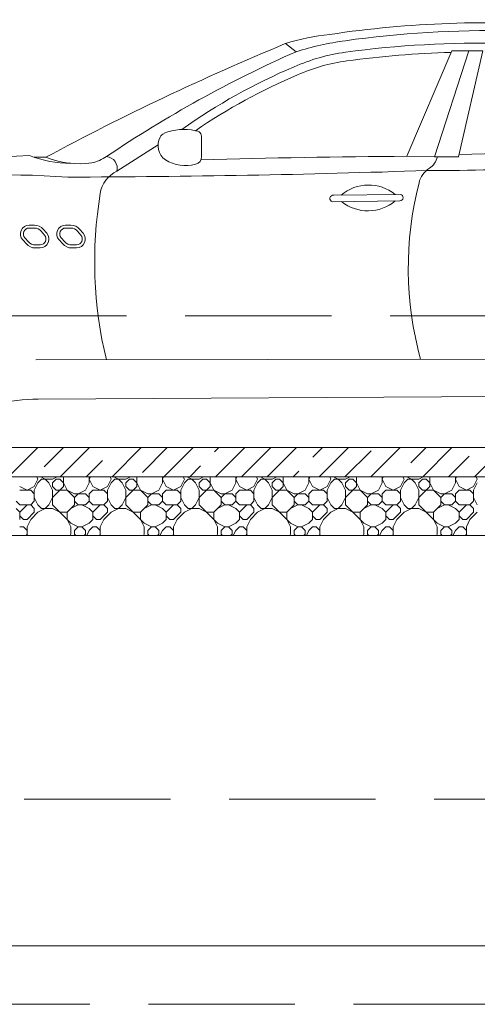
# Model space of a CAD drawing. Header units: millimetres. Extents: x 53645 to 137188, y 78097 to 135542.
# Tile 118 of 256: x 77582 to 79144, y 101230 to 104590. Entities that reach past the tile are written whole.
import ezdxf

# ---------------------------------------------------------------- set-up
doc = ezdxf.new("R2010")
doc.units = ezdxf.units.MM
doc.linetypes.add('GOST2.303 4', pattern=[7, 5, -2, 0])
for name, color, linetype, lineweight in [('car', 7, 'Continuous', 0), ('hatch', 7, 'Continuous', 5), ('Wall2', 40, 'Continuous', 5)]:
    doc.layers.add(name, color=color, linetype=linetype, lineweight=lineweight)
doc.layers.add('wall', color=7, linetype='Continuous')

# ---------------------------------------------------------------- blocks, each defined once
blk = doc.blocks.new('maserati')
at = {"layer": 'car'}
for p, q in [((-1.4064, 1.3786), (-1.4429, 1.3511)), ((-2.0804, 1.354), (-1.998, 0.9919)), ((-2.0333, 1.354), (-2.0804, 1.354)), ((-1.9745, 1.354), (-2.0333, 1.354)), ((-2.0333, 1.354), (-1.9156, 0.9919)), ((-1.8215, 0.9943), (-1.9745, 1.354)), ((-1.1205, 1.0582), (-1.1205, 0.9934)), ((-0.9718, 1.0333), (-0.8315, 0.9432)), ((-1.998, 0.9919), (-1.9156, 0.9919)), ((-1.9156, 0.9919), (-1.8215, 0.9943)), ((-0.5884, 0.9906), (-0.5493, 0.9906)), ((-1.7987, 0.8637), (-1.5718, 0.8616)), ((-1.7973, 0.8424), (-1.5672, 0.8389)), ((-0.674, 0.7491), (-0.656, 0.7491)), ((-0.7085, 0.7248), (-0.6964, 0.7387)), ((-0.6413, 0.7156), (-0.6539, 0.7018)), ((-0.6768, 0.6915), (-0.6937, 0.6917)), ((-2.6799, 0.3022), (-0.5544, 0.2991)), ((-2.4584, 0.1767), (-0.5628, 0.1656))]:
    blk.add_line(p, q, dxfattribs=at)
for points in [[(-1.0535, 1.0858, 0.05606), (-1.4362, 1.2992, 0.072033), (-1.6121, 1.3493, 0.072033)], [(-1.0996, 1.0815, 0.051569), (-1.4482, 1.2717, 0.072185), (-1.6161, 1.3196)]]:
    blk.add_lwpolyline(points, format="xyb", dxfattribs=at)
for points in [[(-0.656, 0.7591), (-0.6738, 0.7591, 0.246403), (-0.7041, 0.745), (-0.716, 0.7314, 0.640216), (-0.6938, 0.6817), (-0.677, 0.6815, 0.229126), (-0.6463, 0.6952), (-0.6339, 0.7089, 0.651144)], [(-0.656, 0.7491), (-0.674, 0.7491, 0.251751), (-0.6964, 0.7387), (-0.7085, 0.7248, 0.640216), (-0.6937, 0.6917), (-0.6768, 0.6915, 0.231532), (-0.6539, 0.7018), (-0.6413, 0.7156, 0.651144)], [(-0.5318, 0.7591), (-0.5495, 0.7591, 0.246403), (-0.5799, 0.745), (-0.5918, 0.7314, 0.640216), (-0.5695, 0.6817), (-0.5528, 0.6815, 0.229126), (-0.5221, 0.6952), (-0.5096, 0.7089, 0.651144)], [(-0.5318, 0.7491), (-0.5498, 0.7491, 0.251751), (-0.5722, 0.7387), (-0.5843, 0.7248, 0.640216), (-0.5694, 0.6917), (-0.5526, 0.6915, 0.231532), (-0.5296, 0.7018), (-0.517, 0.7156, 0.651144)]]:
    blk.add_lwpolyline(points, format="xyb", close=True, dxfattribs=at)
for centre, radius, start, end in [((-2.0884, -2.0876), 3.5374, 81.3852, 94.6631), ((-2.1233, -2.3375), 3.7611, 82.1774, 99.426), ((-2.0698, -2.0458), 3.4259, 82.3218, 100.4277), ((-1.7586, 0.3305), 1.0683, 72.8062, 82.0776), ((-1.6206, 0.7198), 0.6928, 71.9916, 84.8642), ((-4.9147, -7.0724), 9.1504, 61.78371, 67.45496), ((-2.0698, -2.0458), 3.3959, 82.3218, 88.3528), ((-3.14, -2.4809), 4.1909, 55.9913, 66.1111), ((-1.0996, 1.0604), 0.021, 89.964, 186.0243), ((-1.0602, 0.9104), 0.1756, 67.4242, 102.9538), ((-1.8721, 7.5311), 6.5324, 262.80913, 268.87968), ((-1.0313, 1.0302), 0.0596, 305.2844, 29.3212), ((-1.0048, 1.0466), 0.0285, 26.7337, 65.0744), ((-1.9223, 6.7337), 5.7884, 261.59056, 270.31661), ((-1.8565, 1.0117), 0.0721, 195.9753, 234.3449), ((-2.0622, -34.519), 35.5141, 88.47793, 89.61174), ((-1.0955, 0.9916), 0.0251, 175.9482, 260.3326), ((-1.0661, 1.099), 0.1363, 255.7273, 300.5203), ((-0.7914, 0.9524), 0.0411, 96.3067, 192.9221), ((-0.7126, 1.1163), 0.1486, 235.8852, 257.1268), ((-0.7038, 1.2826), 0.314, 262.3377, 291.57), ((-0.6736, 1.3568), 0.3867, 270, 291.3821), ((-0.6887, -3.1315), 4.1311, 68.1665, 87.8349), ((-1.9368, 0.8882), 0.0754, 11.5834, 59.5035), ((-0.5649, 39.9677), 39.0448, 268.0546, 269.85518), ((-0.8707, 0.8543), 0.0971, 7.5936, 66.1895), ((-0.4582, -1.8866), 2.8171, 68.0711, 94.1802), ((-2.9986, 0.6121), 1.1724, 344.6092, 14.3806), ((-1.6901, 0.7514), 0.1447, 49.7371, 129.2059), ((-1.798, 0.853), 0.0107, 93.8756, 273.6337), ((-1.6884, 0.9526), 0.1447, 229.7371, 308.5255), ((-1.5702, 0.8501), 0.0116, 284.76, 97.8771), ((-2.1819, 0.6344), 1.4265, 346.417, 9.3891), ((-0.6755, 0.7231), 0.0261, 86.7589, 143.2814), ((-0.656, 0.7291), 0.02, 317.7202, 90), ((-0.6934, 0.7117), 0.02, 138.826, 269.3381), ((-0.6759, 0.7201), 0.0286, 268.0776, 320.2221), ((-0.5951, -0.8659), 1.032, 80.0883, 88.2032)]:
    blk.add_arc(centre, radius, start, end, dxfattribs=at)

msp = doc.modelspace()

# ---------------------------------------------------------------- linework, layer by layer
at = {"layer": 'hatch', "color": 251, "ltscale": 100}
for points in [[(77543.7, 103029.9), (77643.7, 103129.9)], [(77666.1, 103064), (77732.1, 103129.9)], [(77720.4, 103029.9), (77820.4, 103129.9)], [(77897.2, 103029.9), (77997.2, 103129.9)], [(78001.1, 103045.4), (78085.6, 103129.9)], [(78074, 103029.9), (78174, 103129.9)], [(78247.7, 103115.2), (78262.4, 103129.9)], [(78250.8, 103029.9), (78350.8, 103129.9)], [(78339.2, 103029.9), (78439.2, 103129.9)], [(78427.5, 103029.9), (78527.5, 103129.9)], [(78582.7, 103096.7), (78615.9, 103129.9)], [(78604.3, 103029.9), (78704.3, 103129.9)], [(78781.1, 103029.9), (78881.1, 103129.9)], [(78917.7, 103078.1), (78969.5, 103129.9)], [(78957.9, 103029.9), (79057.9, 103129.9)], [(79134.7, 103029.9), (79234.7, 103129.9)], [(78692.7, 103029.9), (78781.5, 103118.8)], [(79046.3, 103029.9), (79116.5, 103100.2)], [(77808.8, 103029.9), (77865, 103086.1)], [(78162.4, 103029.9), (78199.9, 103067.5)], [(81446.9, 103029.9), (75496.9, 103029.9)], [(77644.5, 103022.1), (77640.6, 103029.9)], [(77669.5, 103022.1), (77653.8, 103029.9)], [(77694.5, 103022.1), (77710.1, 103029.9)], [(77732, 102997.1), (77732, 103029.9)], [(77819.5, 103009.6), (77819.5, 103029.9)], [(77819.5, 103022.1), (77823.4, 103029.9)], [(77894.5, 103022.1), (77890.6, 103029.9)], [(77919.5, 103022.1), (77903.8, 103029.9)], [(77944.5, 103022.1), (77960.1, 103029.9)], [(77982, 102997.1), (77982, 103029.9)], [(78069.5, 103009.6), (78069.5, 103029.9)], [(78069.5, 103022.1), (78073.4, 103029.9)], [(78144.5, 103022.1), (78140.6, 103029.9)], [(78169.5, 103022.1), (78153.8, 103029.9)], [(78194.5, 103022.1), (78210.1, 103029.9)], [(78232, 102997.1), (78232, 103029.9)], [(78319.5, 103009.6), (78319.5, 103029.9)], [(78319.5, 103022.1), (78323.4, 103029.9)], [(78394.5, 103022.1), (78390.6, 103029.9)], [(78419.5, 103022.1), (78403.8, 103029.9)], [(78444.5, 103022.1), (78460.1, 103029.9)], [(78482, 102997.1), (78482, 103029.9)], [(78515.9, 103029.9), (78534.9, 103049)], [(78569.5, 103009.6), (78569.5, 103029.9)], [(78569.5, 103022.1), (78573.4, 103029.9)], [(78644.5, 103022.1), (78640.6, 103029.9)], [(78669.5, 103022.1), (78653.8, 103029.9)], [(78694.5, 103022.1), (78710.1, 103029.9)], [(78732, 102997.1), (78732, 103029.9)], [(78819.5, 103009.6), (78819.5, 103029.9)], [(78819.5, 103022.1), (78823.4, 103029.9)], [(78869.5, 103029.9), (78869.9, 103030.4)], [(78894.5, 103022.1), (78890.6, 103029.9)], [(78919.5, 103022.1), (78903.8, 103029.9)], [(78944.5, 103022.1), (78960.1, 103029.9)], [(78982, 102997.1), (78982, 103029.9)], [(79069.5, 103009.6), (79069.5, 103029.9)], [(79069.5, 103022.1), (79073.4, 103029.9)], [(79144.5, 103022.1), (79140.6, 103029.9)], [(77607, 102984.6), (77582, 102997.1)], [(77607, 102984.6), (77632, 102997.1)], [(77632, 102997.1), (77644.5, 103022.1)], [(77632, 102984.6), (77644.5, 103009.6)], [(77644.5, 103009.6), (77657, 103022.1)], [(77657, 103022.1), (77694.5, 103022.1)], [(77682, 103009.6), (77669.5, 103022.1)], [(77694.5, 102984.6), (77682, 103009.6)], [(77694.5, 103009.6), (77707, 103022.1)], [(77694.5, 102997.1), (77694.5, 103009.6)], [(77694.5, 102959.6), (77732, 102997.1)], [(77707, 102984.6), (77694.5, 102997.1)], [(77707, 103022.1), (77719.5, 103022.1)], [(77732, 103009.6), (77719.5, 103022.1)], [(77744.5, 102984.6), (77732, 103009.6)], [(77807, 102984.6), (77819.5, 103009.6)], [(77832, 102997.1), (77819.5, 103022.1)], [(77857, 102984.6), (77832, 102997.1)], [(77857, 102984.6), (77882, 102997.1)], [(77882, 102997.1), (77894.5, 103022.1)], [(77882, 102984.6), (77894.5, 103009.6)], [(77894.5, 103009.6), (77907, 103022.1)], [(77907, 103022.1), (77944.5, 103022.1)], [(77932, 103009.6), (77919.5, 103022.1)], [(77944.5, 102984.6), (77932, 103009.6)], [(77944.5, 103009.6), (77957, 103022.1)], [(77944.5, 102997.1), (77944.5, 103009.6)], [(77944.5, 102959.6), (77982, 102997.1)], [(77957, 102984.6), (77944.5, 102997.1)], [(77957, 103022.1), (77969.5, 103022.1)], [(77982, 103009.6), (77969.5, 103022.1)], [(77994.5, 102984.6), (77982, 103009.6)], [(78057, 102984.6), (78069.5, 103009.6)], [(78082, 102997.1), (78069.5, 103022.1)], [(78107, 102984.6), (78082, 102997.1)], [(78107, 102984.6), (78132, 102997.1)], [(78132, 102997.1), (78144.5, 103022.1)], [(78132, 102984.6), (78144.5, 103009.6)], [(78144.5, 103009.6), (78157, 103022.1)], [(78157, 103022.1), (78194.5, 103022.1)], [(78182, 103009.6), (78169.5, 103022.1)], [(78194.5, 102984.6), (78182, 103009.6)], [(78194.5, 103009.6), (78207, 103022.1)], [(78194.5, 102997.1), (78194.5, 103009.6)], [(78194.5, 102959.6), (78232, 102997.1)], [(78207, 102984.6), (78194.5, 102997.1)], [(78207, 103022.1), (78219.5, 103022.1)], [(78232, 103009.6), (78219.5, 103022.1)], [(78244.5, 102984.6), (78232, 103009.6)], [(78307, 102984.6), (78319.5, 103009.6)], [(78332, 102997.1), (78319.5, 103022.1)], [(78357, 102984.6), (78332, 102997.1)], [(78357, 102984.6), (78382, 102997.1)], [(78382, 102997.1), (78394.5, 103022.1)], [(78382, 102984.6), (78394.5, 103009.6)], [(78394.5, 103009.6), (78407, 103022.1)], [(78407, 103022.1), (78444.5, 103022.1)], [(78432, 103009.6), (78419.5, 103022.1)], [(78444.5, 102984.6), (78432, 103009.6)], [(78444.5, 103009.6), (78457, 103022.1)], [(78444.5, 102997.1), (78444.5, 103009.6)], [(78444.5, 102959.6), (78482, 102997.1)], [(78457, 102984.6), (78444.5, 102997.1)], [(78457, 103022.1), (78469.5, 103022.1)], [(78482, 103009.6), (78469.5, 103022.1)], [(78494.5, 102984.6), (78482, 103009.6)], [(78557, 102984.6), (78569.5, 103009.6)], [(78582, 102997.1), (78569.5, 103022.1)], [(78607, 102984.6), (78582, 102997.1)], [(78607, 102984.6), (78632, 102997.1)], [(78632, 102997.1), (78644.5, 103022.1)], [(78632, 102984.6), (78644.5, 103009.6)], [(78644.5, 103009.6), (78657, 103022.1)], [(78657, 103022.1), (78694.5, 103022.1)], [(78682, 103009.6), (78669.5, 103022.1)], [(78694.5, 102984.6), (78682, 103009.6)], [(78694.5, 103009.6), (78707, 103022.1)], [(78694.5, 102997.1), (78694.5, 103009.6)], [(78694.5, 102959.6), (78732, 102997.1)], [(78707, 102984.6), (78694.5, 102997.1)], [(78707, 103022.1), (78719.5, 103022.1)], [(78732, 103009.6), (78719.5, 103022.1)], [(78744.5, 102984.6), (78732, 103009.6)], [(78807, 102984.6), (78819.5, 103009.6)], [(78832, 102997.1), (78819.5, 103022.1)], [(78857, 102984.6), (78832, 102997.1)], [(78857, 102984.6), (78882, 102997.1)], [(78882, 102997.1), (78894.5, 103022.1)], [(78882, 102984.6), (78894.5, 103009.6)], [(78894.5, 103009.6), (78907, 103022.1)], [(78907, 103022.1), (78944.5, 103022.1)], [(78932, 103009.6), (78919.5, 103022.1)], [(78944.5, 102984.6), (78932, 103009.6)], [(78944.5, 103009.6), (78957, 103022.1)], [(78944.5, 102997.1), (78944.5, 103009.6)], [(78944.5, 102959.6), (78982, 102997.1)], [(78957, 102984.6), (78944.5, 102997.1)], [(78957, 103022.1), (78969.5, 103022.1)], [(78982, 103009.6), (78969.5, 103022.1)], [(78994.5, 102984.6), (78982, 103009.6)], [(79057, 102984.6), (79069.5, 103009.6)], [(79082, 102997.1), (79069.5, 103022.1)], [(79107, 102984.6), (79082, 102997.1)], [(79107, 102984.6), (79132, 102997.1)], [(79132, 102997.1), (79144.5, 103022.1)], [(79132, 102984.6), (79144.5, 103009.6)], [(77582, 102984.6), (77619.5, 102984.6)], [(77632, 102972.1), (77619.5, 102984.6)], [(77632, 102947.1), (77632, 102984.6)], [(77644.5, 102934.6), (77632, 102959.6)], [(77682, 102934.6), (77694.5, 102959.6)], [(77694.5, 102934.6), (77694.5, 102984.6)], [(77707, 102984.6), (77744.5, 102984.6)], [(77769.5, 102959.6), (77744.5, 102984.6)], [(77769.5, 102972.1), (77744.5, 102984.6)], [(77769.5, 102972.1), (77807, 102972.1)], [(77769.5, 102959.6), (77782, 102972.1)], [(77769.5, 102934.6), (77769.5, 102959.6)], [(77782, 102972.1), (77807, 102984.6)], [(77819.5, 102959.6), (77807, 102972.1)], [(77819.5, 102972.1), (77832, 102984.6)], [(77819.5, 102947.1), (77819.5, 102972.1)], [(77832, 102984.6), (77869.5, 102984.6)], [(77882, 102972.1), (77869.5, 102984.6)], [(77882, 102947.1), (77882, 102984.6)], [(77894.5, 102934.6), (77882, 102959.6)], [(77932, 102934.6), (77944.5, 102959.6)], [(77944.5, 102934.6), (77944.5, 102984.6)], [(77957, 102984.6), (77994.5, 102984.6)], [(78019.5, 102959.6), (77994.5, 102984.6)], [(78019.5, 102972.1), (77994.5, 102984.6)], [(78019.5, 102972.1), (78057, 102972.1)], [(78019.5, 102959.6), (78032, 102972.1)], [(78019.5, 102934.6), (78019.5, 102959.6)], [(78032, 102972.1), (78057, 102984.6)], [(78069.5, 102959.6), (78057, 102972.1)], [(78069.5, 102972.1), (78082, 102984.6)], [(78069.5, 102947.1), (78069.5, 102972.1)], [(78082, 102984.6), (78119.5, 102984.6)], [(78132, 102972.1), (78119.5, 102984.6)], [(78132, 102947.1), (78132, 102984.6)], [(78144.5, 102934.6), (78132, 102959.6)], [(78182, 102934.6), (78194.5, 102959.6)], [(78194.5, 102934.6), (78194.5, 102984.6)], [(78207, 102984.6), (78244.5, 102984.6)], [(78269.5, 102959.6), (78244.5, 102984.6)], [(78269.5, 102972.1), (78244.5, 102984.6)], [(78269.5, 102972.1), (78307, 102972.1)], [(78269.5, 102959.6), (78282, 102972.1)], [(78269.5, 102934.6), (78269.5, 102959.6)], [(78282, 102972.1), (78307, 102984.6)], [(78319.5, 102959.6), (78307, 102972.1)], [(78319.5, 102972.1), (78332, 102984.6)], [(78319.5, 102947.1), (78319.5, 102972.1)], [(78332, 102984.6), (78369.5, 102984.6)], [(78382, 102972.1), (78369.5, 102984.6)], [(78382, 102947.1), (78382, 102984.6)], [(78394.5, 102934.6), (78382, 102959.6)], [(78432, 102934.6), (78444.5, 102959.6)], [(78444.5, 102934.6), (78444.5, 102984.6)], [(78457, 102984.6), (78494.5, 102984.6)], [(78519.5, 102959.6), (78494.5, 102984.6)], [(78519.5, 102972.1), (78494.5, 102984.6)], [(78519.5, 102972.1), (78557, 102972.1)], [(78519.5, 102959.6), (78532, 102972.1)], [(78519.5, 102934.6), (78519.5, 102959.6)], [(78532, 102972.1), (78557, 102984.6)], [(78569.5, 102959.6), (78557, 102972.1)], [(78569.5, 102972.1), (78582, 102984.6)], [(78569.5, 102947.1), (78569.5, 102972.1)], [(78582, 102984.6), (78619.5, 102984.6)], [(78632, 102972.1), (78619.5, 102984.6)], [(78632, 102947.1), (78632, 102984.6)], [(78644.5, 102934.6), (78632, 102959.6)], [(78682, 102934.6), (78694.5, 102959.6)], [(78694.5, 102934.6), (78694.5, 102984.6)], [(78707, 102984.6), (78744.5, 102984.6)], [(78769.5, 102959.6), (78744.5, 102984.6)], [(78769.5, 102972.1), (78744.5, 102984.6)], [(78769.5, 102972.1), (78807, 102972.1)], [(78769.5, 102959.6), (78782, 102972.1)], [(78769.5, 102934.6), (78769.5, 102959.6)], [(78782, 102972.1), (78807, 102984.6)], [(78819.5, 102959.6), (78807, 102972.1)], [(78819.5, 102972.1), (78832, 102984.6)], [(78819.5, 102947.1), (78819.5, 102972.1)], [(78832, 102984.6), (78869.5, 102984.6)], [(78882, 102972.1), (78869.5, 102984.6)], [(78882, 102947.1), (78882, 102984.6)], [(78894.5, 102934.6), (78882, 102959.6)], [(78932, 102934.6), (78944.5, 102959.6)], [(78944.5, 102934.6), (78944.5, 102984.6)], [(78957, 102984.6), (78994.5, 102984.6)], [(79019.5, 102959.6), (78994.5, 102984.6)], [(79019.5, 102972.1), (78994.5, 102984.6)], [(79019.5, 102972.1), (79057, 102972.1)], [(79019.5, 102959.6), (79032, 102972.1)], [(79019.5, 102934.6), (79019.5, 102959.6)], [(79032, 102972.1), (79057, 102984.6)], [(79069.5, 102959.6), (79057, 102972.1)], [(79069.5, 102972.1), (79082, 102984.6)], [(79069.5, 102947.1), (79069.5, 102972.1)], [(79082, 102984.6), (79119.5, 102984.6)], [(79132, 102972.1), (79119.5, 102984.6)], [(79132, 102947.1), (79132, 102984.6)], [(79144.5, 102934.6), (79132, 102959.6)], [(77582, 102934.6), (77569.5, 102947.1)], [(77582, 102934.6), (77619.5, 102934.6)], [(77582, 102909.6), (77607, 102934.6)], [(77619.5, 102934.6), (77632, 102947.1)], [(77632, 102922.1), (77619.5, 102934.6)], [(77657, 102922.1), (77644.5, 102934.6)], [(77669.5, 102922.1), (77682, 102934.6)], [(77757, 102872.1), (77694.5, 102934.6)], [(77744.5, 102909.6), (77769.5, 102934.6)], [(77757, 102922.1), (77782, 102934.6)], [(77782, 102934.6), (77769.5, 102947.1)], [(77782, 102934.6), (77807, 102934.6)], [(77819.5, 102922.1), (77794.5, 102934.6)], [(77807, 102934.6), (77819.5, 102947.1)], [(77832, 102934.6), (77819.5, 102947.1)], [(77832, 102934.6), (77869.5, 102934.6)], [(77832, 102909.6), (77857, 102934.6)], [(77869.5, 102934.6), (77882, 102947.1)], [(77882, 102922.1), (77869.5, 102934.6)], [(77907, 102922.1), (77894.5, 102934.6)], [(77919.5, 102922.1), (77932, 102934.6)], [(78007, 102872.1), (77944.5, 102934.6)], [(77994.5, 102909.6), (78019.5, 102934.6)], [(78007, 102922.1), (78032, 102934.6)], [(78032, 102934.6), (78019.5, 102947.1)], [(78032, 102934.6), (78057, 102934.6)], [(78069.5, 102922.1), (78044.5, 102934.6)], [(78057, 102934.6), (78069.5, 102947.1)], [(78082, 102934.6), (78069.5, 102947.1)], [(78082, 102934.6), (78119.5, 102934.6)], [(78082, 102909.6), (78107, 102934.6)], [(78119.5, 102934.6), (78132, 102947.1)], [(78132, 102922.1), (78119.5, 102934.6)], [(78157, 102922.1), (78144.5, 102934.6)], [(78169.5, 102922.1), (78182, 102934.6)], [(78257, 102872.1), (78194.5, 102934.6)], [(78244.5, 102909.6), (78269.5, 102934.6)], [(78257, 102922.1), (78282, 102934.6)], [(78282, 102934.6), (78269.5, 102947.1)], [(78282, 102934.6), (78307, 102934.6)], [(78319.5, 102922.1), (78294.5, 102934.6)], [(78307, 102934.6), (78319.5, 102947.1)], [(78332, 102934.6), (78319.5, 102947.1)], [(78332, 102934.6), (78369.5, 102934.6)], [(78332, 102909.6), (78357, 102934.6)], [(78369.5, 102934.6), (78382, 102947.1)], [(78382, 102922.1), (78369.5, 102934.6)], [(78407, 102922.1), (78394.5, 102934.6)], [(78419.5, 102922.1), (78432, 102934.6)], [(78507, 102872.1), (78444.5, 102934.6)], [(78494.5, 102909.6), (78519.5, 102934.6)], [(78507, 102922.1), (78532, 102934.6)], [(78532, 102934.6), (78519.5, 102947.1)], [(78532, 102934.6), (78557, 102934.6)], [(78569.5, 102922.1), (78544.5, 102934.6)], [(78557, 102934.6), (78569.5, 102947.1)], [(78582, 102934.6), (78569.5, 102947.1)], [(78582, 102934.6), (78619.5, 102934.6)], [(78582, 102909.6), (78607, 102934.6)], [(78619.5, 102934.6), (78632, 102947.1)], [(78632, 102922.1), (78619.5, 102934.6)], [(78657, 102922.1), (78644.5, 102934.6)], [(78669.5, 102922.1), (78682, 102934.6)], [(78757, 102872.1), (78694.5, 102934.6)], [(78744.5, 102909.6), (78769.5, 102934.6)], [(78757, 102922.1), (78782, 102934.6)], [(78782, 102934.6), (78769.5, 102947.1)], [(78782, 102934.6), (78807, 102934.6)], [(78819.5, 102922.1), (78794.5, 102934.6)], [(78807, 102934.6), (78819.5, 102947.1)], [(78832, 102934.6), (78819.5, 102947.1)], [(78832, 102934.6), (78869.5, 102934.6)], [(78832, 102909.6), (78857, 102934.6)], [(78869.5, 102934.6), (78882, 102947.1)], [(78882, 102922.1), (78869.5, 102934.6)], [(78907, 102922.1), (78894.5, 102934.6)], [(78919.5, 102922.1), (78932, 102934.6)], [(79007, 102872.1), (78944.5, 102934.6)], [(78994.5, 102909.6), (79019.5, 102934.6)], [(79007, 102922.1), (79032, 102934.6)], [(79032, 102934.6), (79019.5, 102947.1)], [(79032, 102934.6), (79057, 102934.6)], [(79069.5, 102922.1), (79044.5, 102934.6)], [(79057, 102934.6), (79069.5, 102947.1)], [(79082, 102934.6), (79069.5, 102947.1)], [(79082, 102934.6), (79119.5, 102934.6)], [(79082, 102909.6), (79107, 102934.6)], [(79119.5, 102934.6), (79132, 102947.1)], [(79132, 102922.1), (79119.5, 102934.6)], [(77582, 102909.6), (77569.5, 102922.1)], [(77582, 102884.6), (77582, 102909.6)], [(77594.5, 102884.6), (77582, 102897.1)], [(77607, 102884.6), (77632, 102909.6)], [(77619.5, 102884.6), (77644.5, 102909.6)], [(77632, 102909.6), (77632, 102922.1)], [(77644.5, 102909.6), (77669.5, 102922.1)], [(77657, 102922.1), (77694.5, 102922.1)], [(77719.5, 102909.6), (77694.5, 102922.1)], [(77719.5, 102909.6), (77744.5, 102909.6)], [(77744.5, 102884.6), (77744.5, 102909.6)], [(77832, 102909.6), (77819.5, 102922.1)], [(77832, 102884.6), (77832, 102909.6)], [(77844.5, 102884.6), (77832, 102897.1)], [(77857, 102884.6), (77882, 102909.6)], [(77869.5, 102884.6), (77894.5, 102909.6)], [(77882, 102909.6), (77882, 102922.1)], [(77894.5, 102909.6), (77919.5, 102922.1)], [(77907, 102922.1), (77944.5, 102922.1)], [(77969.5, 102909.6), (77944.5, 102922.1)], [(77969.5, 102909.6), (77994.5, 102909.6)], [(77994.5, 102884.6), (77994.5, 102909.6)], [(78082, 102909.6), (78069.5, 102922.1)], [(78082, 102884.6), (78082, 102909.6)], [(78094.5, 102884.6), (78082, 102897.1)], [(78107, 102884.6), (78132, 102909.6)], [(78119.5, 102884.6), (78144.5, 102909.6)], [(78132, 102909.6), (78132, 102922.1)], [(78144.5, 102909.6), (78169.5, 102922.1)], [(78157, 102922.1), (78194.5, 102922.1)], [(78219.5, 102909.6), (78194.5, 102922.1)], [(78219.5, 102909.6), (78244.5, 102909.6)], [(78244.5, 102884.6), (78244.5, 102909.6)], [(78332, 102909.6), (78319.5, 102922.1)], [(78332, 102884.6), (78332, 102909.6)], [(78344.5, 102884.6), (78332, 102897.1)], [(78357, 102884.6), (78382, 102909.6)], [(78369.5, 102884.6), (78394.5, 102909.6)], [(78382, 102909.6), (78382, 102922.1)], [(78394.5, 102909.6), (78419.5, 102922.1)], [(78407, 102922.1), (78444.5, 102922.1)], [(78469.5, 102909.6), (78444.5, 102922.1)], [(78469.5, 102909.6), (78494.5, 102909.6)], [(78494.5, 102884.6), (78494.5, 102909.6)], [(78582, 102909.6), (78569.5, 102922.1)], [(78582, 102884.6), (78582, 102909.6)], [(78594.5, 102884.6), (78582, 102897.1)], [(78607, 102884.6), (78632, 102909.6)], [(78619.5, 102884.6), (78644.5, 102909.6)], [(78632, 102909.6), (78632, 102922.1)], [(78644.5, 102909.6), (78669.5, 102922.1)], [(78657, 102922.1), (78694.5, 102922.1)], [(78719.5, 102909.6), (78694.5, 102922.1)], [(78719.5, 102909.6), (78744.5, 102909.6)], [(78744.5, 102884.6), (78744.5, 102909.6)], [(78832, 102909.6), (78819.5, 102922.1)], [(78832, 102884.6), (78832, 102909.6)], [(78844.5, 102884.6), (78832, 102897.1)], [(78857, 102884.6), (78882, 102909.6)], [(78869.5, 102884.6), (78894.5, 102909.6)], [(78882, 102909.6), (78882, 102922.1)], [(78894.5, 102909.6), (78919.5, 102922.1)], [(78907, 102922.1), (78944.5, 102922.1)], [(78969.5, 102909.6), (78944.5, 102922.1)], [(78969.5, 102909.6), (78994.5, 102909.6)], [(78994.5, 102884.6), (78994.5, 102909.6)], [(79082, 102909.6), (79069.5, 102922.1)], [(79082, 102884.6), (79082, 102909.6)], [(79094.5, 102884.6), (79082, 102897.1)], [(79107, 102884.6), (79132, 102909.6)], [(79119.5, 102884.6), (79144.5, 102909.6)], [(79132, 102909.6), (79132, 102922.1)], [(77582, 102859.6), (77594.5, 102859.6)], [(77594.5, 102884.6), (77607, 102884.6)], [(77607, 102847.1), (77594.5, 102859.6)], [(77619.5, 102884.6), (77607, 102859.6)], [(77607, 102834.6), (77607, 102859.6)], [(77757, 102859.6), (77744.5, 102884.6)], [(77782, 102859.6), (77757, 102872.1)], [(77757, 102834.6), (77757, 102859.6)], [(77769.5, 102847.1), (77782, 102859.6)], [(77782, 102859.6), (77794.5, 102859.6)], [(77794.5, 102859.6), (77819.5, 102872.1)], [(77807, 102847.1), (77794.5, 102859.6)], [(77819.5, 102872.1), (77832, 102884.6)], [(77819.5, 102847.1), (77832, 102859.6)], [(77832, 102859.6), (77844.5, 102859.6)], [(77844.5, 102884.6), (77857, 102884.6)], [(77857, 102847.1), (77844.5, 102859.6)], [(77869.5, 102884.6), (77857, 102859.6)], [(77857, 102834.6), (77857, 102859.6)], [(78007, 102859.6), (77994.5, 102884.6)], [(78032, 102859.6), (78007, 102872.1)], [(78007, 102834.6), (78007, 102859.6)], [(78019.5, 102847.1), (78032, 102859.6)], [(78032, 102859.6), (78044.5, 102859.6)], [(78044.5, 102859.6), (78069.5, 102872.1)], [(78057, 102847.1), (78044.5, 102859.6)], [(78069.5, 102872.1), (78082, 102884.6)], [(78069.5, 102847.1), (78082, 102859.6)], [(78082, 102859.6), (78094.5, 102859.6)], [(78094.5, 102884.6), (78107, 102884.6)], [(78107, 102847.1), (78094.5, 102859.6)], [(78119.5, 102884.6), (78107, 102859.6)], [(78107, 102834.6), (78107, 102859.6)], [(78257, 102859.6), (78244.5, 102884.6)], [(78282, 102859.6), (78257, 102872.1)], [(78257, 102834.6), (78257, 102859.6)], [(78269.5, 102847.1), (78282, 102859.6)], [(78282, 102859.6), (78294.5, 102859.6)], [(78294.5, 102859.6), (78319.5, 102872.1)], [(78307, 102847.1), (78294.5, 102859.6)], [(78319.5, 102872.1), (78332, 102884.6)], [(78319.5, 102847.1), (78332, 102859.6)], [(78332, 102859.6), (78344.5, 102859.6)], [(78344.5, 102884.6), (78357, 102884.6)], [(78357, 102847.1), (78344.5, 102859.6)], [(78369.5, 102884.6), (78357, 102859.6)], [(78357, 102834.6), (78357, 102859.6)], [(78507, 102859.6), (78494.5, 102884.6)], [(78532, 102859.6), (78507, 102872.1)], [(78507, 102834.6), (78507, 102859.6)], [(78519.5, 102847.1), (78532, 102859.6)], [(78532, 102859.6), (78544.5, 102859.6)], [(78544.5, 102859.6), (78569.5, 102872.1)], [(78557, 102847.1), (78544.5, 102859.6)], [(78569.5, 102872.1), (78582, 102884.6)], [(78569.5, 102847.1), (78582, 102859.6)], [(78582, 102859.6), (78594.5, 102859.6)], [(78594.5, 102884.6), (78607, 102884.6)], [(78607, 102847.1), (78594.5, 102859.6)], [(78619.5, 102884.6), (78607, 102859.6)], [(78607, 102834.6), (78607, 102859.6)], [(78757, 102859.6), (78744.5, 102884.6)], [(78782, 102859.6), (78757, 102872.1)], [(78757, 102834.6), (78757, 102859.6)], [(78769.5, 102847.1), (78782, 102859.6)], [(78782, 102859.6), (78794.5, 102859.6)], [(78794.5, 102859.6), (78819.5, 102872.1)], [(78807, 102847.1), (78794.5, 102859.6)], [(78819.5, 102872.1), (78832, 102884.6)], [(78819.5, 102847.1), (78832, 102859.6)], [(78832, 102859.6), (78844.5, 102859.6)], [(78844.5, 102884.6), (78857, 102884.6)], [(78857, 102847.1), (78844.5, 102859.6)], [(78869.5, 102884.6), (78857, 102859.6)], [(78857, 102834.6), (78857, 102859.6)], [(79007, 102859.6), (78994.5, 102884.6)], [(79032, 102859.6), (79007, 102872.1)], [(79007, 102834.6), (79007, 102859.6)], [(79019.5, 102847.1), (79032, 102859.6)], [(79032, 102859.6), (79044.5, 102859.6)], [(79044.5, 102859.6), (79069.5, 102872.1)], [(79057, 102847.1), (79044.5, 102859.6)], [(79069.5, 102872.1), (79082, 102884.6)], [(79069.5, 102847.1), (79082, 102859.6)], [(79082, 102859.6), (79094.5, 102859.6)], [(79094.5, 102884.6), (79107, 102884.6)], [(79107, 102847.1), (79094.5, 102859.6)], [(79119.5, 102884.6), (79107, 102859.6)], [(79107, 102834.6), (79107, 102859.6)], [(77604.6, 102829.9), (77607, 102834.6)], [(77609.3, 102829.9), (77607, 102834.6)], [(77754.6, 102829.9), (77757, 102834.6)], [(77769.5, 102834.6), (77769.5, 102847.1)], [(77774.2, 102829.9), (77769.5, 102834.6)], [(77802.3, 102829.9), (77807, 102834.6)], [(77807, 102834.6), (77807, 102847.1)], [(77810.9, 102829.9), (77819.5, 102847.1)], [(77854.6, 102829.9), (77857, 102834.6)], [(77859.3, 102829.9), (77857, 102834.6)], [(78004.6, 102829.9), (78007, 102834.6)], [(78019.5, 102834.6), (78019.5, 102847.1)], [(78024.2, 102829.9), (78019.5, 102834.6)], [(78052.3, 102829.9), (78057, 102834.6)], [(78057, 102834.6), (78057, 102847.1)], [(78060.9, 102829.9), (78069.5, 102847.1)], [(78104.6, 102829.9), (78107, 102834.6)], [(78109.3, 102829.9), (78107, 102834.6)], [(78254.6, 102829.9), (78257, 102834.6)], [(78269.5, 102834.6), (78269.5, 102847.1)], [(78274.2, 102829.9), (78269.5, 102834.6)], [(78302.3, 102829.9), (78307, 102834.6)], [(78307, 102834.6), (78307, 102847.1)], [(78310.9, 102829.9), (78319.5, 102847.1)], [(78354.6, 102829.9), (78357, 102834.6)], [(78359.3, 102829.9), (78357, 102834.6)], [(78504.6, 102829.9), (78507, 102834.6)], [(78519.5, 102834.6), (78519.5, 102847.1)], [(78524.2, 102829.9), (78519.5, 102834.6)], [(78552.3, 102829.9), (78557, 102834.6)], [(78557, 102834.6), (78557, 102847.1)], [(78560.9, 102829.9), (78569.5, 102847.1)], [(78604.6, 102829.9), (78607, 102834.6)], [(78609.3, 102829.9), (78607, 102834.6)], [(78754.6, 102829.9), (78757, 102834.6)], [(78769.5, 102834.6), (78769.5, 102847.1)], [(78774.2, 102829.9), (78769.5, 102834.6)], [(78802.3, 102829.9), (78807, 102834.6)], [(78807, 102834.6), (78807, 102847.1)], [(78810.9, 102829.9), (78819.5, 102847.1)], [(78854.6, 102829.9), (78857, 102834.6)], [(78859.3, 102829.9), (78857, 102834.6)], [(79004.6, 102829.9), (79007, 102834.6)], [(79019.5, 102834.6), (79019.5, 102847.1)], [(79024.2, 102829.9), (79019.5, 102834.6)], [(79052.3, 102829.9), (79057, 102834.6)], [(79057, 102834.6), (79057, 102847.1)], [(79060.9, 102829.9), (79069.5, 102847.1)], [(79104.6, 102829.9), (79107, 102834.6)], [(79109.3, 102829.9), (79107, 102834.6)]]:
    msp.add_lwpolyline(points, dxfattribs=at)
at = {"layer": 'Wall2', "color": 4, "linetype": 'GOST2.303 4', "lineweight": 0, "ltscale": 100}
msp.add_lwpolyline([(81446.9, 103579.9), (75796.5, 103579.9)], dxfattribs=at)
at = {"layer": 'Wall2', "ltscale": 100}
for points in [[(81796.9, 103129.9), (75796.5, 103129.9)], [(75496.9, 103029.9), (81446.9, 103029.9)], [(75496.9, 102829.9), (81446.9, 102829.9)]]:
    msp.add_lwpolyline(points, dxfattribs=at)
at = {"layer": 'Wall2', "color": 4, "linetype": 'Continuous', "lineweight": 0, "ltscale": 100}
msp.add_lwpolyline([(75496.9, 102829.9), (81446.9, 102829.9)], dxfattribs=at)
at = {"layer": 'Wall2', "color": 4, "linetype": 'GOST2.303 4', "lineweight": 0, "ltscale": 100}
for points in [[(75496.9, 101929.9), (81446.9, 101929.9), (81446.9, 101429.9), (75496.9, 101429.9)], [(75621.9, 101429.9), (81321.9, 101429.9), (81321.9, 101229.9), (75621.9, 101229.9)]]:
    msp.add_lwpolyline(points, close=True, dxfattribs=at)

# ---------------------------------------------------------------- block references
at = {"layer": 'wall', "color": 0, "ltscale": 75, "xscale": -1000, "yscale": 1000, "zscale": 1000}
msp.add_blockref('maserati', (77082.6, 103129.9), dxfattribs=at)

doc.saveas('drawing.dxf')
